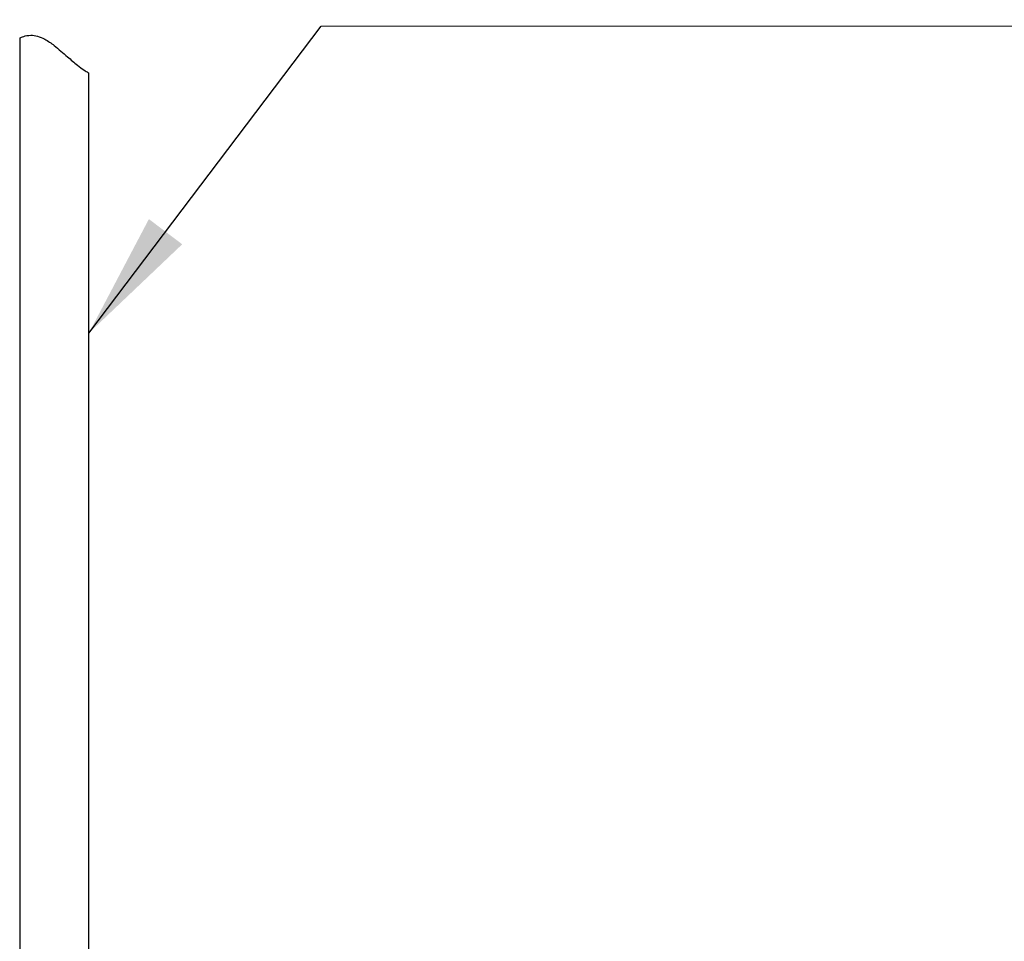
# Model space of a CAD drawing. Header units: millimetres. Extents: x 15 to 415, y 5 to 292.
# Tile 7 of 58: x 62 to 87, y 108 to 132. Entities that reach past the tile are written whole.
import ezdxf

# ---------------------------------------------------------------- set-up
doc = ezdxf.new("R2010")
doc.units = ezdxf.units.MM
doc.styles.add('SLDTEXTSTYLE0', font='TXT', dxfattribs={"width": 0.75})
doc.dimstyles.new('SLDDIMSTYLE2', dxfattribs={"dimtxt": 0.18, "dimasz": 3.302, "dimexe": 0, "dimexo": 0.0625, "dimgap": 0, "dimtad": 0, "dimtih": 1, "dimtoh": 1, "dimdec": 0, "dimrnd": 1e-09, "dimzin": 0, "dimdsep": 46, "dimtxsty": 'Standard', "dimsah": 1, "dimcen": 0.09, "dimadec": 0, "dimazin": 0, "dimtfac": 3.302, "dimtdec": 0, "dimtofl": 0, "dimtmove": 0, "dimatfit": 3, "dimfxl": 1, "dimfrac": 2, "dimtolj": 1, "dimtzin": 0, "dimarcsym": 0})

# ---------------------------------------------------------------- blocks, each defined once
blk = doc.blocks.new('SW_NOTE_0_4')
at = {"color": 0, "linetype": 'Continuous', "lineweight": 0}
blk.add_line((86.326, 0), (0, 0), dxfattribs=at)
at = {"color": 0, "linetype": 'Continuous', "lineweight": 0, "insert": (0.457, 5.333), "char_height": 4.11574, "attachment_point": 1, "style": 'SLDTEXTSTYLE0'}
blk.add_mtext('Cable length not shown to scale', dxfattribs=at)

msp = doc.modelspace()

# ---------------------------------------------------------------- linework, layer by layer
at = {"color": 7, "linetype": 'Continuous', "lineweight": 25}
for p, q in [((61.544463, 131.9615), (61.544463, 107.952992)), ((63.344463, 107.952992), (63.344463, 131.051465))]:
    msp.add_line(p, q, dxfattribs=at)
for points, knots in [([(61.55668, 131.9615), (61.554943, 131.960709), (61.550376, 131.958629), (61.643437, 132.002015), (61.802693, 132.036825), (62.005494, 132.011654), (62.222271, 131.922379), (62.362994, 131.820249), (62.444463, 131.761123)], [0, 0, 0, 0, 0.113431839, 0.29812211, 0.501695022, 0.649367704, 0.797007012, 1, 1, 1, 1]), ([(62.444463, 131.761123), (62.560746, 131.662857), (62.772147, 131.48421), (63.030168, 131.255125), (63.218603, 131.118672), (63.329311, 131.055879), (63.335826, 131.052791), (63.338625, 131.051465)], [0, 0, 0, 0, 0.281322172, 0.511438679, 0.68843047, 0.866140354, 1, 1, 1, 1])]:
    msp.add_open_spline(points, degree=3, knots=knots, dxfattribs=at)

# ---------------------------------------------------------------- block references
at = {"color": 7, "linetype": 'Continuous', "lineweight": 0}
msp.add_blockref('SW_NOTE_0_4', (69.378788, 132.265328), dxfattribs=at)

# ---------------------------------------------------------------- leaders
msp.add_leader([(63.344463, 124.289505), (69.378788, 132.265328)], dimstyle='SLDDIMSTYLE2', dxfattribs=at)

doc.saveas('drawing.dxf')
